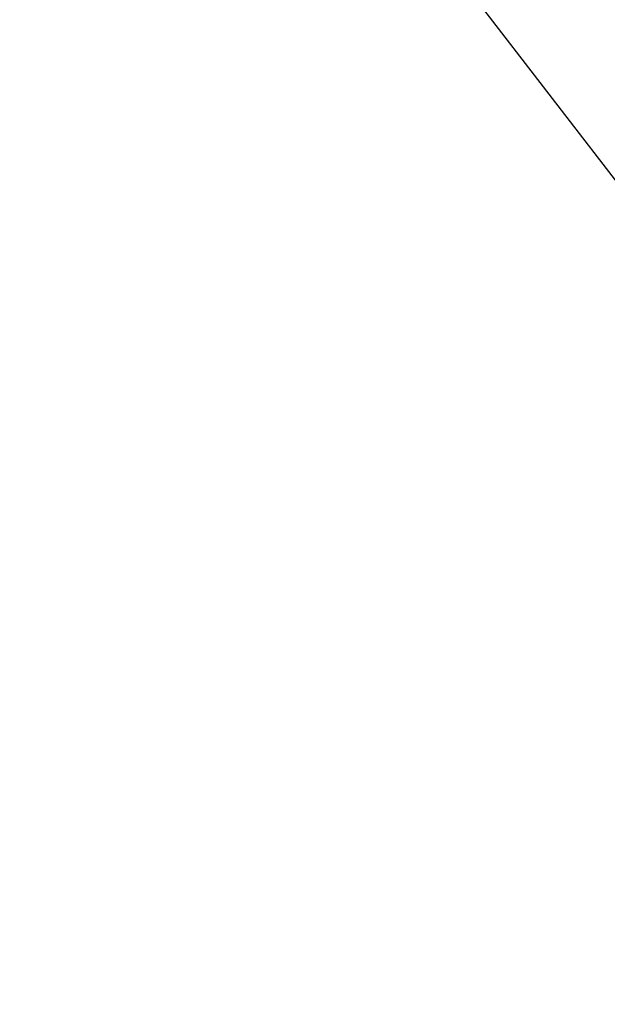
# Model space of a CAD drawing. Extents: x 0 to 457, y -4 to 453.
# Tile 94 of 256: x 129.3788 to 129.4127, y 127.2511 to 127.308. Entities that reach past the tile are written whole.
import ezdxf

# ---------------------------------------------------------------- set-up
doc = ezdxf.new("R2010")
doc.units = 0
doc.layers.get('0').update_dxf_attribs({"color": 13, "linetype": 'CONTINUOUS'})

# ---------------------------------------------------------------- blocks, each defined once
blk = doc.blocks.new('GROUP_16')
mesh = blk.add_polyface()
corners = [(48.02883, 63.97382, 8.818), (52.5261, 58.87234, 6.76144), (47.19125, 61.48931, 6.76144), (53.97817, 61.05541, 8.818)]
mesh.append_faces([[corners[k] for k in face] for face in [(0, 1, 2), (1, 0, 3)]], dxfattribs={"vtx0": -1})
mesh = blk.add_polyface()
corners = [(41.36087, 62.63635, 6.76144), (46.30884, 58.87179, 5), (41.18599, 59.87963, 5), (47.19125, 61.48931, 6.76144)]
mesh.append_faces([[corners[k] for k in face] for face in [(0, 1, 2), (1, 0, 3)]], dxfattribs={"vtx0": -1})
blk = doc.blocks.new('GROUP_7')
blk.add_blockref('GROUP_16', (0, 0, 40))
blk = doc.blocks.new('GROUP_22')
blk.add_line((30, 37.32051, 1.5), (25.17638, 39.31852, 1.5))
blk = doc.blocks.new('GROUP_23')
at = {"xscale": 1.1, "yscale": 1.1, "zscale": 2.5}
blk.add_blockref('GROUP_22', (225.86068, 225.89839, 112.02115), dxfattribs=at)
blk = doc.blocks.new('COMPONENT_9')
at = {"xscale": 0.4000000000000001, "yscale": 0.4000000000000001, "zscale": 0.4000000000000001}
for name, p in [('GROUP_23', (1.364409, 1.012274, 8.22885)), ('GROUP_7', (84.478492, 84.054273, 46.93731))]:
    blk.add_blockref(name, p, dxfattribs=at)
blk = doc.blocks.new('GROUP_2')
at = {"rotation": 150}
blk.add_blockref('COMPONENT_9', (236.548999, 151.905576, 200), dxfattribs=at)

msp = doc.modelspace()

# ---------------------------------------------------------------- block references
msp.add_blockref('GROUP_2', (36.686424, 17.498938, -0.189035))

doc.saveas('drawing.dxf')
